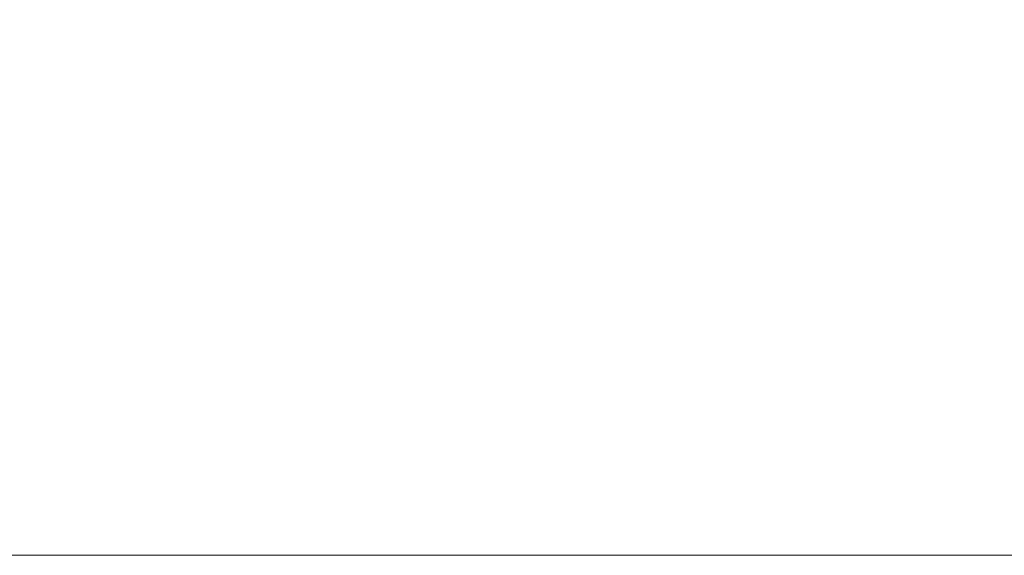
# Model space of a CAD drawing. Extents: x -1520 to -776, y -2751 to -2499.
# Tile 10 of 17: x -1321 to -1257, y -2751 to -2716. Entities that reach past the tile are written whole.
import ezdxf

# ---------------------------------------------------------------- set-up
doc = ezdxf.new("R2010")
doc.units = 0
doc.header["$MEASUREMENT"] = 0
doc.layers.add('B_ANNO_NOPLOT', color=47, linetype='Continuous', lineweight=18, plot=False)
doc.layers.add('B_ANNO_TEXT', color=7, linetype='Continuous', lineweight=18)
doc.styles.add('Annotative', font='calibri.ttf', dxfattribs={"height": 0.0625})

# ---------------------------------------------------------------- blocks, each defined once
blk = doc.blocks.new('*U307')
at = {"layer": 'B_ANNO_NOPLOT', "flags": 128}
blk.add_lwpolyline([(-1520.194, -2751.3288), (-1520.194, -2499.3288), (-1196.2664, -2499.3288), (-1196.2664, -2512.4737), (-1142.194, -2512.4737), (-1142.194, -2710.8292), (-1203.6233, -2710.8292), (-1203.6233, -2751.3288)], close=True, dxfattribs=at)
blk = doc.blocks.new('*U489')
at = {"layer": 'B_ANNO_NOPLOT', "flags": 128}
blk.add_lwpolyline([(-3365.366, -3166.8002), (-3365.366, -2914.8002), (-3041.4384, -2914.8002), (-3041.4384, -2927.945), (-2987.366, -2927.945), (-2987.366, -3126.3006), (-3048.7953, -3126.3006), (-3048.7953, -3166.8002)], close=True, dxfattribs=at)
at = {"layer": 'B_ANNO_TEXT', "style": 'Annotative'}
blk.add_attdef('DIM1', (-3208.2208, -2927.8568), '', height=1.5, dxfattribs=at)

msp = doc.modelspace()

# ---------------------------------------------------------------- block references
msp.add_blockref('*U307', (0, 0))

# ---------------------------------------------------------------- next in the draw order: block references
msp.add_blockref('*U489', (1845.172, 415.471))

doc.saveas('drawing.dxf')
